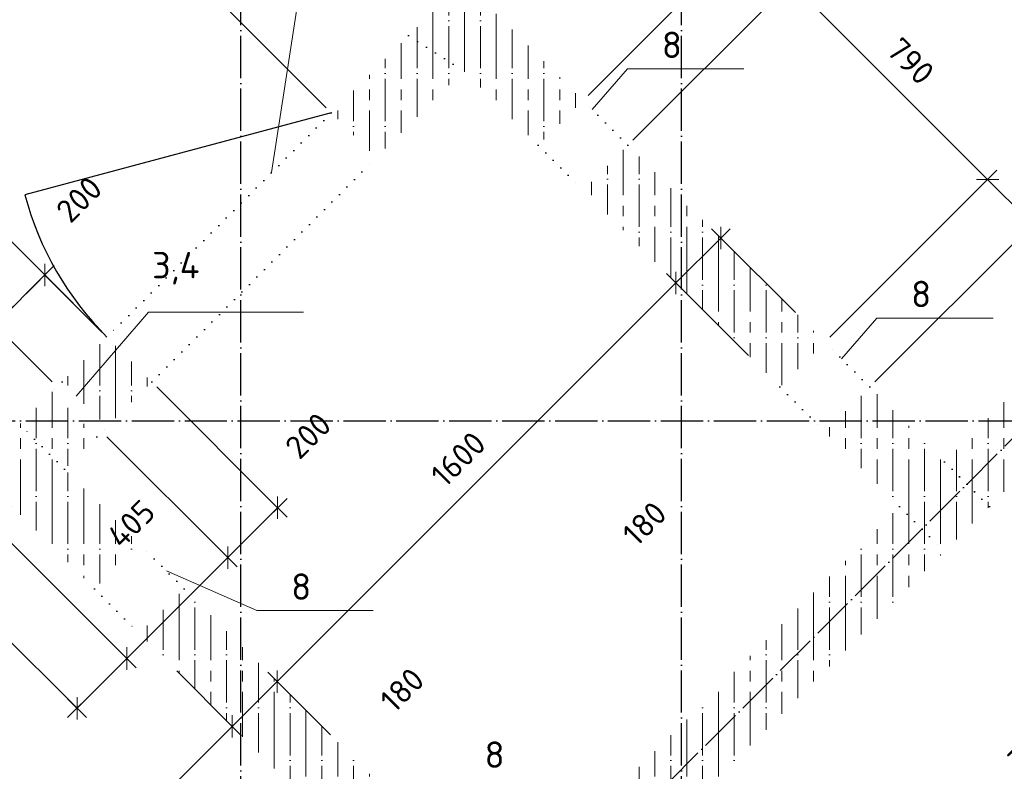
# Model space of a CAD drawing. Header units: millimetres. Extents: x -37663 to 118746, y -2869 to 47508.
# Tile 18 of 54: x 13273 to 16066, y 14205 to 16338. Entities that reach past the tile are written whole.
import ezdxf

# ---------------------------------------------------------------- set-up
doc = ezdxf.new("R2010")
doc.units = ezdxf.units.MM
doc.header["$PDMODE"] = 65
for name, pattern in [('______11', [150, 120, -15, 0, -15]), ('______5', [330, 240, -30, 30, -30]), ('______9', [30, 0, -30])]:
    doc.linetypes.add(name, pattern=pattern)
for name, color, linetype, lineweight in [('Standard', 7, 'Continuous', 25), ('Высотная отметка (окна)', 7, 'Continuous', 13), ('Ограждение_ 2D надпись', 7, 'Continuous', 13), ('Размерная линия_ общее', 7, 'Continuous', 13), ('Стена_ общее', 7, 'Continuous', 35)]:
    doc.layers.add(name, color=color, linetype=linetype, lineweight=lineweight)
doc.layers.add('Осевая линия_ общее', color=7, linetype='______5', lineweight=13, true_color=0xa0a0a0)
doc.styles.add('ISOCPEUR', font='ISOCPEUR')
doc.dimstyles.new('DIMSTYLE_12', dxfattribs={"dimtxt": 66, "dimasz": 75, "dimexe": 0, "dimexo": 0, "dimgap": 33, "dimtad": 0, "dimdec": 0, "dimrnd": 5, "dimzin": 12, "dimdsep": 46, "dimtxsty": 'ISOCPEUR', "dimblk1": 'ALL_ML_STRICH', "dimblk2": 'ALL_ML_STRICH', "dimsah": 1, "dimcen": 0, "dimclrd": 7, "dimclre": 256, "dimclrt": 7, "dimadec": 0, "dimazin": 0, "dimtfac": 1, "dimtdec": 0, "dimtix": 1, "dimtmove": 2, "dimatfit": 3, "dimfxl": 0, "dimtzin": 0, "dimlwd": 0, "dimlwe": -3, "dimarcsym": 0})
doc.dimstyles.new('DIMSTYLE_13', dxfattribs={"dimtxt": 66, "dimasz": 75, "dimexe": 0, "dimexo": 0, "dimgap": 33, "dimtad": 0, "dimdec": 0, "dimrnd": 5, "dimzin": 12, "dimdsep": 46, "dimtxsty": 'ISOCPEUR', "dimblk1": 'ALL_ML_STRICH', "dimblk2": 'ALL_ML_STRICH', "dimsah": 1, "dimcen": 0, "dimclrd": 7, "dimclre": 256, "dimclrt": 7, "dimadec": 0, "dimazin": 0, "dimtfac": 1, "dimtdec": 0, "dimtix": 1, "dimtmove": 2, "dimatfit": 3, "dimfxl": 0, "dimtvp": 1.2, "dimtzin": 0, "dimlwd": 0, "dimlwe": -3, "dimarcsym": 0})
doc.dimstyles.new('DIMSTYLE_3', dxfattribs={"dimtxt": 66, "dimasz": 75, "dimexe": 0, "dimexo": 0, "dimgap": 33, "dimtad": 2, "dimdec": 0, "dimrnd": 5, "dimzin": 12, "dimdsep": 46, "dimtxsty": 'ISOCPEUR', "dimblk1": 'ALL_ML_STRICH', "dimblk2": 'ALL_ML_STRICH', "dimsah": 1, "dimcen": 0, "dimclrd": 7, "dimclre": 256, "dimclrt": 7, "dimadec": 0, "dimazin": 0, "dimtfac": 1, "dimtdec": 0, "dimtix": 1, "dimtmove": 2, "dimatfit": 3, "dimfxl": 0, "dimtzin": 0, "dimlwd": 0, "dimlwe": -3, "dimarcsym": 0})
doc.dimstyles.new('DIMSTYLE_5', dxfattribs={"dimtxt": 66, "dimasz": 75, "dimexe": 0, "dimexo": 0, "dimgap": 33, "dimtad": 2, "dimdec": 0, "dimrnd": 5, "dimzin": 12, "dimdsep": 46, "dimtxsty": 'ISOCPEUR', "dimblk1": 'ALL_ML_STRICH', "dimblk2": 'ALL_ML_STRICH', "dimsah": 1, "dimcen": 0, "dimclrd": 7, "dimclre": 256, "dimclrt": 7, "dimadec": 0, "dimazin": 0, "dimtfac": 1, "dimtdec": 0, "dimtix": 1, "dimtmove": 2, "dimatfit": 3, "dimfxl": 0, "dimtvp": 1.2, "dimtzin": 0, "dimlwd": 0, "dimlwe": -3, "dimarcsym": 0})
pattern_1 = [(90, (0, 0), (-90, 6e-15), [120, -15, 0, -15]), (90, (-45, 6e-15), (-90, 6e-15), [240, -30, 30, -30])]

# ---------------------------------------------------------------- blocks, each defined once
blk = doc.blocks.new('ALL_ML_STRICH')
at = {"color": 0, "linetype": 'ByBlock', "lineweight": -2}
for p, q in [((0, -0.5), (0, 0.5)), ((-1, 0), (0.5, 0)), ((-0.3, -0.3), (0.3, 0.3))]:
    blk.add_line(p, q, dxfattribs=at)
blk = doc.blocks.new('*D166')
at = {"layer": 'DEFPOINTS', "color": 7, "linetype": 'Continuous', "lineweight": 13, "transparency": 33554687}
for p in [(12313, 15506.3), (13520.5, 15437.2), (12951.3, 14868)]:
    blk.add_point(p, dxfattribs=at)
at = {"layer": 'Размерная линия_ общее', "color": 7, "linetype": 'Continuous', "lineweight": -2, "transparency": 33554687}
blk.add_line((12313, 15506.3), (12882.2, 16075.5), dxfattribs=at)
at = {"layer": 'Размерная линия_ общее', "color": 253, "linetype": 'Continuous', "lineweight": -2, "true_color": 0xa0a0a0, "transparency": 33554687}
for p, q in [((13506.4, 15451.3), (12882.2, 16075.5)), ((12937.2, 14882.1), (12313, 15506.3))]:
    blk.add_line(p, q, dxfattribs=at)
at = {"layer": 'Размерная линия_ общее', "color": 7, "linetype": 'Continuous', "lineweight": 13, "transparency": 33554687, "xscale": 75, "yscale": 75, "zscale": 75}
for p, rotation in [((12882.2, 16075.5), 44.99999999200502), ((12313, 15506.3), 224.999999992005)]:
    blk.add_blockref('ALL_ML_STRICH', p, dxfattribs=dict(at, rotation=rotation))
at = {"layer": 'Размерная линия_ общее', "color": 7, "linetype": 'Continuous', "lineweight": 13, "transparency": 33554687, "insert": (12541.2, 15851.9), "char_height": 66, "width": 198, "attachment_point": 5, "rotation": 45, "style": 'ISOCPEUR'}
blk.add_mtext('\\A1;{805}', dxfattribs=at)
blk = doc.blocks.new('*D167')
at = {"layer": 'DEFPOINTS', "color": 7, "linetype": 'Continuous', "lineweight": 13, "transparency": 33554687}
for p in [(12882.2, 16075.5), (14156.9, 16073.6), (13520.5, 15437.2)]:
    blk.add_point(p, dxfattribs=at)
at = {"layer": 'Размерная линия_ общее', "color": 7, "linetype": 'Continuous', "lineweight": -2, "transparency": 33554687}
blk.add_line((12882.2, 16075.5), (13518.6, 16711.9), dxfattribs=at)
at = {"layer": 'Размерная линия_ общее', "color": 253, "linetype": 'Continuous', "lineweight": -2, "true_color": 0xa0a0a0, "transparency": 33554687}
for p, q in [((14142.8, 16087.7), (13518.6, 16711.9)), ((13506.4, 15451.3), (12882.2, 16075.5))]:
    blk.add_line(p, q, dxfattribs=at)
at = {"layer": 'Размерная линия_ общее', "color": 7, "linetype": 'Continuous', "lineweight": 13, "transparency": 33554687, "xscale": 75, "yscale": 75, "zscale": 75}
for p, rotation in [((13518.6, 16711.9), 44.99999999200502), ((12882.2, 16075.5), 224.999999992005)]:
    blk.add_blockref('ALL_ML_STRICH', p, dxfattribs=dict(at, rotation=rotation))
at = {"layer": 'Размерная линия_ общее', "color": 7, "linetype": 'Continuous', "lineweight": 13, "transparency": 33554687, "insert": (13144, 16454.7), "char_height": 66, "width": 198, "attachment_point": 5, "rotation": 45, "style": 'ISOCPEUR'}
blk.add_mtext('\\A1;{900}', dxfattribs=at)
blk = doc.blocks.new('*D168')
at = {"layer": 'DEFPOINTS', "color": 7, "linetype": 'Continuous', "lineweight": 13, "transparency": 33554687}
for p in [(13518.6, 16711.9), (14531.7, 16448.4), (14156.9, 16073.6)]:
    blk.add_point(p, dxfattribs=at)
at = {"layer": 'Размерная линия_ общее', "color": 7, "linetype": 'Continuous', "lineweight": -2, "transparency": 33554687}
blk.add_line((13518.6, 16711.9), (13893.4, 17086.7), dxfattribs=at)
at = {"layer": 'Размерная линия_ общее', "color": 253, "linetype": 'Continuous', "lineweight": -2, "true_color": 0xa0a0a0, "transparency": 33554687}
for p, q in [((14517.5, 16462.5), (13893.4, 17086.7)), ((14142.8, 16087.7), (13518.6, 16711.9))]:
    blk.add_line(p, q, dxfattribs=at)
at = {"layer": 'Размерная линия_ общее', "color": 7, "linetype": 'Continuous', "lineweight": 13, "transparency": 33554687, "xscale": 75, "yscale": 75, "zscale": 75}
for p, rotation in [((13893.4, 17086.7), 44.99999999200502), ((13518.6, 16711.9), 224.999999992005)]:
    blk.add_blockref('ALL_ML_STRICH', p, dxfattribs=dict(at, rotation=rotation))
at = {"layer": 'Размерная линия_ общее', "color": 7, "linetype": 'Continuous', "lineweight": 13, "transparency": 33554687, "insert": (13649.6, 16960.3), "char_height": 66, "width": 198, "attachment_point": 5, "rotation": 45, "style": 'ISOCPEUR'}
blk.add_mtext('\\A1;{530}', dxfattribs=at)
blk = doc.blocks.new('*D192')
at = {"layer": 'DEFPOINTS', "color": 7, "linetype": 'Continuous', "lineweight": 13, "transparency": 33554687}
for p in [(20439.2, 15264.3), (14595.3, 9709.6), (15203, 9101.9)]:
    blk.add_point(p, dxfattribs=at)
at = {"layer": 'Размерная линия_ общее', "color": 253, "linetype": 'Continuous', "lineweight": -2, "true_color": 0xa0a0a0, "transparency": 33554687}
for p, q in [((20453.3, 15250.2), (20902.3, 14801.2)), ((14609.5, 9695.5), (15203, 9101.9))]:
    blk.add_line(p, q, dxfattribs=at)
at = {"layer": 'Размерная линия_ общее', "color": 7, "linetype": 'Continuous', "lineweight": -2, "transparency": 33554687}
blk.add_line((15203, 9101.9), (20902.3, 14801.2), dxfattribs=at)
at = {"layer": 'Размерная линия_ общее', "color": 7, "linetype": 'Continuous', "lineweight": 13, "transparency": 33554687, "xscale": 75, "yscale": 75, "zscale": 75}
for p, rotation in [((20902.3, 14801.2), 44.99999999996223), ((15203, 9101.9), 224.9999999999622)]:
    blk.add_blockref('ALL_ML_STRICH', p, dxfattribs=dict(at, rotation=rotation))
at = {"layer": 'Размерная линия_ общее', "color": 7, "linetype": 'Continuous', "lineweight": 13, "transparency": 33554687, "insert": (17996.3, 12012.6), "char_height": 66, "width": 264, "attachment_point": 5, "rotation": 45, "style": 'ISOCPEUR'}
blk.add_mtext('\\A1;{8060}', dxfattribs=at)
blk = doc.blocks.new('*D197')
at = {"layer": 'DEFPOINTS', "color": 7, "linetype": 'Continuous', "lineweight": 13, "transparency": 33554687}
for p in [(13379.1, 15295.8), (12950, 15219.3), (13126.3, 15043)]:
    blk.add_point(p, dxfattribs=at)
at = {"layer": 'Размерная линия_ общее', "color": 7, "linetype": 'Continuous', "lineweight": -2, "transparency": 33554687}
blk.add_line((12950, 15219.3), (13202.8, 15472.1), dxfattribs=at)
at = {"layer": 'Размерная линия_ общее', "color": 253, "linetype": 'Continuous', "lineweight": -2, "true_color": 0xa0a0a0, "transparency": 33554687}
for p, q in [((13365, 15309.9), (13202.8, 15472.1)), ((13112.2, 15057.1), (12950, 15219.3))]:
    blk.add_line(p, q, dxfattribs=at)
at = {"layer": 'Размерная линия_ общее', "color": 7, "linetype": 'Continuous', "lineweight": 13, "transparency": 33554687, "xscale": 75.00000000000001, "yscale": 75, "zscale": 75}
for p, rotation in [((13202.8, 15472.1), 44.99999999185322), ((12950, 15219.3), 224.9999999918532)]:
    blk.add_blockref('ALL_ML_STRICH', p, dxfattribs=dict(at, rotation=rotation))
at = {"layer": 'Размерная линия_ общее', "color": 7, "linetype": 'Continuous', "lineweight": 13, "transparency": 33554687, "insert": (12971.2, 15763), "char_height": 66, "width": 198, "attachment_point": 5, "rotation": 45, "style": 'ISOCPEUR'}
blk.add_mtext('\\A1;{360}', dxfattribs=at)
blk = doc.blocks.new('*D198')
at = {"layer": 'DEFPOINTS', "color": 7, "linetype": 'Continuous', "lineweight": 13, "transparency": 33554687}
for p in [(13202.8, 15472.1), (13520.5, 15437.2), (13379.1, 15295.8)]:
    blk.add_point(p, dxfattribs=at)
at = {"layer": 'Размерная линия_ общее', "color": 7, "linetype": 'Continuous', "lineweight": -2, "transparency": 33554687}
blk.add_line((13202.8, 15472.1), (13344.2, 15613.5), dxfattribs=at)
at = {"layer": 'Размерная линия_ общее', "color": 253, "linetype": 'Continuous', "lineweight": -2, "true_color": 0xa0a0a0, "transparency": 33554687}
for p, q in [((13506.4, 15451.3), (13344.2, 15613.5)), ((13365, 15309.9), (13202.8, 15472.1))]:
    blk.add_line(p, q, dxfattribs=at)
at = {"layer": 'Размерная линия_ общее', "color": 7, "linetype": 'Continuous', "lineweight": 13, "transparency": 33554687, "xscale": 75.00000000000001, "yscale": 75, "zscale": 75}
for p, rotation in [((13344.2, 15613.5), 44.99999999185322), ((13202.8, 15472.1), 224.9999999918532)]:
    blk.add_blockref('ALL_ML_STRICH', p, dxfattribs=dict(at, rotation=rotation))
at = {"layer": 'Размерная линия_ общее', "color": 7, "linetype": 'Continuous', "lineweight": 13, "transparency": 33554687, "insert": (13441.6, 15828), "char_height": 66, "width": 198, "attachment_point": 5, "rotation": 45, "style": 'ISOCPEUR'}
blk.add_mtext('\\A1;{200}', dxfattribs=at)
blk = doc.blocks.new('*D199')
at = {"layer": 'DEFPOINTS', "color": 7, "linetype": 'Continuous', "lineweight": 13, "transparency": 33554687}
for p in [(13220, 14882.1), (13078.6, 14740.7), (13435.6, 14383.7)]:
    blk.add_point(p, dxfattribs=at)
at = {"layer": 'Размерная линия_ общее', "color": 253, "linetype": 'Continuous', "lineweight": -2, "true_color": 0xa0a0a0, "transparency": 33554687}
for p, q in [((13234.1, 14868), (13577, 14525.1)), ((13092.7, 14726.5), (13435.6, 14383.7))]:
    blk.add_line(p, q, dxfattribs=at)
at = {"layer": 'Размерная линия_ общее', "color": 7, "linetype": 'Continuous', "lineweight": -2, "transparency": 33554687}
blk.add_line((13435.6, 14383.7), (13577, 14525.1), dxfattribs=at)
at = {"layer": 'Размерная линия_ общее', "color": 7, "linetype": 'Continuous', "lineweight": 13, "transparency": 33554687, "xscale": 75, "yscale": 75, "zscale": 75}
for p, rotation in [((13577, 14525.1), 44.99999999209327), ((13435.6, 14383.7), 224.9999999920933)]:
    blk.add_blockref('ALL_ML_STRICH', p, dxfattribs=dict(at, rotation=rotation))
at = {"layer": 'Размерная линия_ общее', "color": 7, "linetype": 'Continuous', "lineweight": 13, "transparency": 33554687, "insert": (13065.6, 14130.8), "char_height": 66, "width": 198, "attachment_point": 5, "rotation": 45, "style": 'ISOCPEUR'}
blk.add_mtext('\\A1;{200}', dxfattribs=at)
blk = doc.blocks.new('*D200')
at = {"layer": 'DEFPOINTS', "color": 7, "linetype": 'Continuous', "lineweight": 13, "transparency": 33554687}
for p in [(13506.4, 15168.5), (13220, 14882.1), (13577, 14525.1)]:
    blk.add_point(p, dxfattribs=at)
at = {"layer": 'Размерная линия_ общее', "color": 253, "linetype": 'Continuous', "lineweight": -2, "true_color": 0xa0a0a0, "transparency": 33554687}
for p, q in [((13520.5, 15154.3), (13863.4, 14811.5)), ((13234.1, 14868), (13577, 14525.1))]:
    blk.add_line(p, q, dxfattribs=at)
at = {"layer": 'Размерная линия_ общее', "color": 7, "linetype": 'Continuous', "lineweight": -2, "transparency": 33554687}
blk.add_line((13577, 14525.1), (13863.4, 14811.5), dxfattribs=at)
at = {"layer": 'Размерная линия_ общее', "color": 7, "linetype": 'Continuous', "lineweight": 13, "transparency": 33554687, "xscale": 75, "yscale": 75, "zscale": 75}
for p, rotation in [((13863.4, 14811.5), 44.99999999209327), ((13577, 14525.1), 224.9999999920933)]:
    blk.add_blockref('ALL_ML_STRICH', p, dxfattribs=dict(at, rotation=rotation))
at = {"layer": 'Размерная линия_ общее', "color": 7, "linetype": 'Continuous', "lineweight": 13, "transparency": 33554687, "insert": (13589.1, 14907.3), "char_height": 66, "width": 198, "attachment_point": 5, "rotation": 45, "style": 'ISOCPEUR'}
blk.add_mtext('\\A1;{405}', dxfattribs=at)
blk = doc.blocks.new('*D201')
at = {"layer": 'DEFPOINTS', "color": 7, "linetype": 'Continuous', "lineweight": 13, "transparency": 33554687}
for p in [(13647.8, 15309.9), (13506.4, 15168.5), (13863.4, 14811.5)]:
    blk.add_point(p, dxfattribs=at)
at = {"layer": 'Размерная линия_ общее', "color": 253, "linetype": 'Continuous', "lineweight": -2, "true_color": 0xa0a0a0, "transparency": 33554687}
for p, q in [((13661.9, 15295.8), (14004.8, 14952.9)), ((13520.5, 15154.3), (13863.4, 14811.5))]:
    blk.add_line(p, q, dxfattribs=at)
at = {"layer": 'Размерная линия_ общее', "color": 7, "linetype": 'Continuous', "lineweight": -2, "transparency": 33554687}
blk.add_line((13863.4, 14811.5), (14004.8, 14952.9), dxfattribs=at)
at = {"layer": 'Размерная линия_ общее', "color": 7, "linetype": 'Continuous', "lineweight": 13, "transparency": 33554687, "xscale": 75, "yscale": 75, "zscale": 75}
for p, rotation in [((14004.8, 14952.9), 44.99999999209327), ((13863.4, 14811.5), 224.9999999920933)]:
    blk.add_blockref('ALL_ML_STRICH', p, dxfattribs=dict(at, rotation=rotation))
at = {"layer": 'Размерная линия_ общее', "color": 7, "linetype": 'Continuous', "lineweight": 13, "transparency": 33554687, "insert": (14091.3, 15157.4), "char_height": 66, "width": 198, "attachment_point": 5, "rotation": 45, "style": 'ISOCPEUR'}
blk.add_mtext('\\A1;{200}', dxfattribs=at)
blk = doc.blocks.new('*D209')
at = {"layer": 'DEFPOINTS', "color": 7, "linetype": 'Continuous', "lineweight": 13, "transparency": 33554687}
for p in [(14993.3, 16910), (14531.7, 16448.4), (14871.1, 16108.9)]:
    blk.add_point(p, dxfattribs=at)
at = {"layer": 'Размерная линия_ общее', "color": 253, "linetype": 'Continuous', "lineweight": -2, "true_color": 0xa0a0a0, "transparency": 33554687}
for p, q in [((14545.8, 16462.5), (14993.3, 16910)), ((14885.2, 16123.1), (15332.7, 16570.6))]:
    blk.add_line(p, q, dxfattribs=at)
at = {"layer": 'Размерная линия_ общее', "color": 7, "linetype": 'Continuous', "lineweight": -2, "transparency": 33554687}
blk.add_line((14993.3, 16910), (15332.7, 16570.6), dxfattribs=at)
at = {"layer": 'Размерная линия_ общее', "color": 7, "linetype": 'Continuous', "lineweight": 13, "transparency": 33554687, "xscale": 75, "yscale": 75, "zscale": 75}
for p, rotation in [((14993.3, 16910), 134.9999999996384), ((15332.7, 16570.6), 314.9999999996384)]:
    blk.add_blockref('ALL_ML_STRICH', p, dxfattribs=dict(at, rotation=rotation))
at = {"layer": 'Размерная линия_ общее', "color": 7, "linetype": 'Continuous', "lineweight": 13, "transparency": 33554687, "insert": (14495.3, 16926.7), "char_height": 66, "width": 198, "attachment_point": 5, "rotation": 315, "style": 'ISOCPEUR'}
blk.add_mtext('\\A1;{480}', dxfattribs=at)
blk = doc.blocks.new('*D210')
at = {"layer": 'DEFPOINTS', "color": 7, "linetype": 'Continuous', "lineweight": 13, "transparency": 33554687}
for p in [(15332.7, 16570.6), (14871.1, 16108.9), (14998.4, 15981.7)]:
    blk.add_point(p, dxfattribs=at)
at = {"layer": 'Размерная линия_ общее', "color": 253, "linetype": 'Continuous', "lineweight": -2, "true_color": 0xa0a0a0, "transparency": 33554687}
for p, q in [((14885.2, 16123.1), (15332.7, 16570.6)), ((15012.5, 15995.8), (15460, 16443.3))]:
    blk.add_line(p, q, dxfattribs=at)
at = {"layer": 'Размерная линия_ общее', "color": 7, "linetype": 'Continuous', "lineweight": -2, "transparency": 33554687}
blk.add_line((15332.7, 16570.6), (15460, 16443.3), dxfattribs=at)
at = {"layer": 'Размерная линия_ общее', "color": 7, "linetype": 'Continuous', "lineweight": 13, "transparency": 33554687, "xscale": 75, "yscale": 75, "zscale": 75}
for p, rotation in [((15332.7, 16570.6), 134.9999999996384), ((15460, 16443.3), 314.9999999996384)]:
    blk.add_blockref('ALL_ML_STRICH', p, dxfattribs=dict(at, rotation=rotation))
at = {"layer": 'Размерная линия_ общее', "color": 7, "linetype": 'Continuous', "lineweight": 13, "transparency": 33554687, "insert": (15925.8, 16678.3), "char_height": 66, "width": 198, "attachment_point": 5, "rotation": 315, "style": 'ISOCPEUR'}
blk.add_mtext('\\A1;{180}', dxfattribs=at)
blk = doc.blocks.new('*D211')
at = {"layer": 'DEFPOINTS', "color": 7, "linetype": 'Continuous', "lineweight": 13, "transparency": 33554687}
for p in [(15460, 16443.3), (14998.4, 15981.7), (15557, 15423)]:
    blk.add_point(p, dxfattribs=at)
at = {"layer": 'Размерная линия_ общее', "color": 253, "linetype": 'Continuous', "lineweight": -2, "true_color": 0xa0a0a0, "transparency": 33554687}
for p, q in [((15012.5, 15995.8), (15460, 16443.3)), ((15571.1, 15437.2), (16018.6, 15884.7))]:
    blk.add_line(p, q, dxfattribs=at)
at = {"layer": 'Размерная линия_ общее', "color": 7, "linetype": 'Continuous', "lineweight": -2, "transparency": 33554687}
blk.add_line((15460, 16443.3), (16018.6, 15884.7), dxfattribs=at)
at = {"layer": 'Размерная линия_ общее', "color": 7, "linetype": 'Continuous', "lineweight": 13, "transparency": 33554687, "xscale": 75, "yscale": 75, "zscale": 75}
for p, rotation in [((15460, 16443.3), 134.9999999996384), ((16018.6, 15884.7), 314.9999999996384)]:
    blk.add_blockref('ALL_ML_STRICH', p, dxfattribs=dict(at, rotation=rotation))
at = {"layer": 'Размерная линия_ общее', "color": 7, "linetype": 'Continuous', "lineweight": 13, "transparency": 33554687, "insert": (15800.3, 16220.3), "char_height": 66, "width": 198, "attachment_point": 5, "rotation": 315, "style": 'ISOCPEUR'}
blk.add_mtext('\\A1;{790}', dxfattribs=at)
blk = doc.blocks.new('*D212')
at = {"layer": 'DEFPOINTS', "color": 7, "linetype": 'Continuous', "lineweight": 13, "transparency": 33554687}
for p in [(16018.6, 15884.7), (15557, 15423), (15684.3, 15295.8)]:
    blk.add_point(p, dxfattribs=at)
at = {"layer": 'Размерная линия_ общее', "color": 253, "linetype": 'Continuous', "lineweight": -2, "true_color": 0xa0a0a0, "transparency": 33554687}
for p, q in [((15571.1, 15437.2), (16018.6, 15884.7)), ((15698.4, 15309.9), (16145.9, 15757.4))]:
    blk.add_line(p, q, dxfattribs=at)
at = {"layer": 'Размерная линия_ общее', "color": 7, "linetype": 'Continuous', "lineweight": -2, "transparency": 33554687}
blk.add_line((16018.6, 15884.7), (16145.9, 15757.4), dxfattribs=at)
at = {"layer": 'Размерная линия_ общее', "color": 7, "linetype": 'Continuous', "lineweight": 13, "transparency": 33554687, "xscale": 75, "yscale": 75, "zscale": 75}
for p, rotation in [((16018.6, 15884.7), 134.9999999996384), ((16145.9, 15757.4), 314.9999999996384)]:
    blk.add_blockref('ALL_ML_STRICH', p, dxfattribs=dict(at, rotation=rotation))
at = {"layer": 'Размерная линия_ общее', "color": 7, "linetype": 'Continuous', "lineweight": 13, "transparency": 33554687, "insert": (16175.6, 15409.1), "char_height": 66, "width": 198, "attachment_point": 5, "rotation": 315, "style": 'ISOCPEUR'}
blk.add_mtext('\\A1;{180}', dxfattribs=at)
blk = doc.blocks.new('*D238')
at = {"layer": 'DEFPOINTS', "color": 7, "linetype": 'Continuous', "lineweight": 13, "transparency": 33554687}
for p in [(13704.4, 14503.8), (11823.5, 12622.9), (11994.9, 12451.4)]:
    blk.add_point(p, dxfattribs=at)
at = {"layer": 'Размерная линия_ общее', "color": 253, "linetype": 'Continuous', "lineweight": -2, "true_color": 0xa0a0a0, "transparency": 33554687}
for p, q in [((13718.5, 14489.7), (13875.9, 14332.3)), ((11837.6, 12608.8), (11994.9, 12451.4))]:
    blk.add_line(p, q, dxfattribs=at)
at = {"layer": 'Размерная линия_ общее', "color": 7, "linetype": 'Continuous', "lineweight": -2, "transparency": 33554687}
blk.add_line((11994.9, 12451.4), (13875.9, 14332.3), dxfattribs=at)
at = {"layer": 'Размерная линия_ общее', "color": 7, "linetype": 'Continuous', "lineweight": 13, "transparency": 33554687, "xscale": 75, "yscale": 75, "zscale": 75}
for p, rotation in [((13875.9, 14332.3), 44.99999999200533), ((11994.9, 12451.4), 224.9999999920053)]:
    blk.add_blockref('ALL_ML_STRICH', p, dxfattribs=dict(at, rotation=rotation))
at = {"layer": 'Размерная линия_ общее', "color": 7, "linetype": 'Continuous', "lineweight": 13, "transparency": 33554687, "insert": (12462.8, 13091.8), "char_height": 66, "width": 264, "attachment_point": 5, "rotation": 45, "style": 'ISOCPEUR'}
blk.add_mtext('\\A1;{2660}', dxfattribs=at)
blk = doc.blocks.new('*D239')
at = {"layer": 'DEFPOINTS', "color": 7, "linetype": 'Continuous', "lineweight": 13, "transparency": 33554687}
for p in [(13704.4, 14503.8), (13875.9, 14332.3), (14140.3, 14322.4)]:
    blk.add_point(p, dxfattribs=at)
at = {"layer": 'Размерная линия_ общее', "color": 253, "linetype": 'Continuous', "lineweight": -2, "true_color": 0xa0a0a0, "transparency": 33554687}
for p, q in [((13718.5, 14489.7), (13875.9, 14332.3)), ((14154.5, 14308.3), (14003.1, 14459.6))]:
    blk.add_line(p, q, dxfattribs=at)
at = {"layer": 'Размерная линия_ общее', "color": 7, "linetype": 'Continuous', "lineweight": -2, "transparency": 33554687}
blk.add_line((13875.9, 14332.3), (14003.1, 14459.6), dxfattribs=at)
at = {"layer": 'Размерная линия_ общее', "color": 7, "linetype": 'Continuous', "lineweight": 13, "transparency": 33554687, "xscale": 75, "yscale": 75, "zscale": 75}
for p, rotation in [((14003.1, 14459.6), 44.99999999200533), ((13875.9, 14332.3), 224.9999999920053)]:
    blk.add_blockref('ALL_ML_STRICH', p, dxfattribs=dict(at, rotation=rotation))
at = {"layer": 'Размерная линия_ общее', "color": 7, "linetype": 'Continuous', "lineweight": 13, "transparency": 33554687, "insert": (14357.8, 14436), "char_height": 66, "width": 198, "attachment_point": 5, "rotation": 45, "style": 'ISOCPEUR'}
blk.add_mtext('\\A1;{180}', dxfattribs=at)
blk = doc.blocks.new('*D240')
at = {"layer": 'DEFPOINTS', "color": 7, "linetype": 'Continuous', "lineweight": 13, "transparency": 33554687}
for p in [(15354.3, 15371.2), (14003.1, 14459.6), (14140.3, 14322.4)]:
    blk.add_point(p, dxfattribs=at)
at = {"layer": 'Размерная линия_ общее', "color": 7, "linetype": 'Continuous', "lineweight": -2, "transparency": 33554687}
blk.add_line((14003.1, 14459.6), (15134.5, 15591), dxfattribs=at)
at = {"layer": 'Размерная линия_ общее', "color": 253, "linetype": 'Continuous', "lineweight": -2, "true_color": 0xa0a0a0, "transparency": 33554687}
for p, q in [((15340.2, 15385.3), (15134.5, 15591)), ((14154.5, 14308.3), (14003.1, 14459.6))]:
    blk.add_line(p, q, dxfattribs=at)
at = {"layer": 'Размерная линия_ общее', "color": 7, "linetype": 'Continuous', "lineweight": 13, "transparency": 33554687, "xscale": 75, "yscale": 75, "zscale": 75}
for p, rotation in [((15134.5, 15591), 44.99999999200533), ((14003.1, 14459.6), 224.9999999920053)]:
    blk.add_blockref('ALL_ML_STRICH', p, dxfattribs=dict(at, rotation=rotation))
at = {"layer": 'Размерная линия_ общее', "color": 7, "linetype": 'Continuous', "lineweight": 13, "transparency": 33554687, "insert": (14517.1, 15091), "char_height": 66, "width": 264, "attachment_point": 5, "rotation": 45, "style": 'ISOCPEUR'}
blk.add_mtext('\\A1;{1600}', dxfattribs=at)
blk = doc.blocks.new('*D241')
at = {"layer": 'DEFPOINTS', "color": 7, "linetype": 'Continuous', "lineweight": 13, "transparency": 33554687}
for p in [(15134.5, 15591), (15487.6, 15492.4), (15354.3, 15371.2)]:
    blk.add_point(p, dxfattribs=at)
at = {"layer": 'Размерная линия_ общее', "color": 7, "linetype": 'Continuous', "lineweight": -2, "transparency": 33554687}
blk.add_line((15134.5, 15591), (15261.8, 15718.3), dxfattribs=at)
at = {"layer": 'Размерная линия_ общее', "color": 253, "linetype": 'Continuous', "lineweight": -2, "true_color": 0xa0a0a0, "transparency": 33554687}
for p, q in [((15473.5, 15506.6), (15261.8, 15718.3)), ((15340.2, 15385.3), (15134.5, 15591))]:
    blk.add_line(p, q, dxfattribs=at)
at = {"layer": 'Размерная линия_ общее', "color": 7, "linetype": 'Continuous', "lineweight": 13, "transparency": 33554687, "xscale": 75, "yscale": 75, "zscale": 75}
for p, rotation in [((15261.8, 15718.3), 44.99999999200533), ((15134.5, 15591), 224.9999999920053)]:
    blk.add_blockref('ALL_ML_STRICH', p, dxfattribs=dict(at, rotation=rotation))
at = {"layer": 'Размерная линия_ общее', "color": 7, "linetype": 'Continuous', "lineweight": 13, "transparency": 33554687, "insert": (15045.3, 14907.9), "char_height": 66, "width": 198, "attachment_point": 5, "rotation": 45, "style": 'ISOCPEUR'}
blk.add_mtext('\\A1;{180}', dxfattribs=at)
blk = doc.blocks.new('СЛОЖНЫЙ_ОБЪЕКТ_1')
at = {"layer": 'Осевая линия_ общее', "color": 253, "linetype": '______11', "lineweight": -3, "true_color": 0xa0a0a0, "transparency": 33554687}
for p, q in [((13900, -2590), (13900, 47490)), ((15150, -2590), (15150, 40000)), ((3543.2, 2603.2), (20704.7, 19764.7)), ((-2770, 15200), (26050, 15200))]:
    blk.add_line(p, q, dxfattribs=at)
blk = doc.blocks.new('*D258')
at = {"layer": 'DEFPOINTS', "color": 7, "linetype": 'Continuous', "lineweight": 13, "transparency": 33554687}
for p in [(15267.1, 20436.4), (9040, 15264.9), (9567.8, 14737.2)]:
    blk.add_point(p, dxfattribs=at)
at = {"layer": 'Размерная линия_ общее', "color": 7, "linetype": 'Continuous', "lineweight": -2, "transparency": 33554687}
blk.add_line((9040, 15264.9), (14739.3, 20964.2), dxfattribs=at)
at = {"layer": 'Размерная линия_ общее', "color": 253, "linetype": 'Continuous', "lineweight": -2, "true_color": 0xa0a0a0, "transparency": 33554687}
for p, q in [((15196.4, 20507.1), (14739.3, 20964.2)), ((9497.1, 14807.9), (9040, 15264.9))]:
    blk.add_line(p, q, dxfattribs=at)
at = {"layer": 'Размерная линия_ общее', "color": 7, "linetype": 'Continuous', "lineweight": 13, "transparency": 33554687, "xscale": 75, "yscale": 75, "zscale": 75}
for p, rotation in [((14739.3, 20964.2), 44.99999999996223), ((9040, 15264.9), 224.9999999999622)]:
    blk.add_blockref('ALL_ML_STRICH', p, dxfattribs=dict(at, rotation=rotation))
at = {"layer": 'Размерная линия_ общее', "color": 7, "linetype": 'Continuous', "lineweight": 13, "transparency": 33554687, "insert": (11833.3, 18175.6), "char_height": 66, "width": 264, "attachment_point": 5, "rotation": 45, "style": 'ISOCPEUR'}
blk.add_mtext('\\A1;{8060}', dxfattribs=at)
blk = doc.blocks.new('*D336')
at = {"layer": 'DEFPOINTS', "color": 7, "linetype": 'Continuous', "lineweight": 13, "transparency": 33554687}
for p in [(18385.4, 17318.1), (13994.3, 12927), (14714.4, 12206.9)]:
    blk.add_point(p, dxfattribs=at)
at = {"layer": 'Размерная линия_ общее', "color": 253, "linetype": 'Continuous', "lineweight": -2, "true_color": 0xa0a0a0, "transparency": 33554687}
for p, q in [((18399.6, 17304), (19105.5, 16598)), ((14008.4, 12912.8), (14714.4, 12206.9))]:
    blk.add_line(p, q, dxfattribs=at)
at = {"layer": 'Размерная линия_ общее', "color": 7, "linetype": 'Continuous', "lineweight": -2, "transparency": 33554687}
blk.add_line((14714.4, 12206.9), (19105.5, 16598), dxfattribs=at)
at = {"layer": 'Размерная линия_ общее', "color": 7, "linetype": 'Continuous', "lineweight": 13, "transparency": 33554687, "xscale": 75, "yscale": 75, "zscale": 75}
for p, rotation in [((19105.5, 16598), 44.99999999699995), ((14714.4, 12206.9), 224.9999999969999)]:
    blk.add_blockref('ALL_ML_STRICH', p, dxfattribs=dict(at, rotation=rotation))
at = {"layer": 'Размерная линия_ общее', "color": 7, "linetype": 'Continuous', "lineweight": 13, "transparency": 33554687, "insert": (16858.3, 14468.1), "char_height": 66, "width": 264, "attachment_point": 5, "rotation": 45, "style": 'ISOCPEUR'}
blk.add_mtext('\\A1;{6210}', dxfattribs=at)
blk = doc.blocks.new('*D344')
at = {"layer": 'DEFPOINTS', "color": 7, "linetype": 'Continuous', "lineweight": 13, "transparency": 33554687}
for p in [(16854.5, 15787.2), (14637.8, 13570.4), (15097.3, 13110.9)]:
    blk.add_point(p, dxfattribs=at)
at = {"layer": 'Размерная линия_ общее', "color": 253, "linetype": 'Continuous', "lineweight": -2, "true_color": 0xa0a0a0, "transparency": 33554687}
for p, q in [((16868.7, 15773.1), (17314.1, 15327.7)), ((14651.9, 13556.3), (15097.3, 13110.9))]:
    blk.add_line(p, q, dxfattribs=at)
at = {"layer": 'Размерная линия_ общее', "color": 7, "linetype": 'Continuous', "lineweight": -2, "transparency": 33554687}
blk.add_line((15097.3, 13110.9), (17314.1, 15327.7), dxfattribs=at)
at = {"layer": 'Размерная линия_ общее', "color": 7, "linetype": 'Continuous', "lineweight": 13, "transparency": 33554687, "xscale": 75, "yscale": 75, "zscale": 75}
for p, rotation in [((17314.1, 15327.7), 45.00000000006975), ((15097.3, 13110.9), 225.0000000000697)]:
    blk.add_blockref('ALL_ML_STRICH', p, dxfattribs=dict(at, rotation=rotation))
at = {"layer": 'Размерная линия_ общее', "color": 7, "linetype": 'Continuous', "lineweight": 13, "transparency": 33554687, "insert": (16154, 14285), "char_height": 66, "width": 264, "attachment_point": 5, "rotation": 45, "style": 'ISOCPEUR'}
blk.add_mtext('\\A1;{3135}', dxfattribs=at)

msp = doc.modelspace()

# ---------------------------------------------------------------- hatches: boundary and pattern name
at = {"layer": 'Стена_ общее', "linetype": 'Continuous', "lineweight": 18, "transparency": 33554687}
h = msp.add_hatch(dxfattribs=at)
h.set_pattern_fill('__________541', scale=30, style=0, pattern_type=2)
h.set_pattern_definition(pattern_1)
h.paths.add_polyline_path([(14531.7, 16193.8), (14743.8, 15981.7), (14871.1, 16108.9), (14531.7, 16448.4), (14376.1, 16292.8)], flags=0)
h = msp.add_hatch(dxfattribs=at)
h.set_pattern_fill('__________541', scale=30, style=0, pattern_type=2)
h.set_pattern_definition(pattern_1)
h.paths.add_polyline_path([(14284.2, 15946.3), (14531.7, 16193.8), (14376.1, 16292.8), (14156.9, 16073.6)], flags=0)
h = msp.add_hatch(dxfattribs=at)
h.set_pattern_fill('__________541', scale=30, style=0, pattern_type=2)
h.set_pattern_definition(pattern_1)
h.paths.add_polyline_path([(14871.1, 15854.4), (15429.7, 15295.8), (15557, 15423), (14998.4, 15981.7)], flags=0)
h = msp.add_hatch(dxfattribs=at)
h.set_pattern_fill('__________541', scale=30, style=0, pattern_type=2)
h.set_pattern_definition(pattern_1)
h.paths.add_polyline_path([(16727.3, 15914.5), (15896.4, 15083.6), (16023.7, 14956.4), (16780.3, 15713), (16744.9, 15748.3), (16773.2, 15776.6), (16808.6, 15741.2), (16854.5, 15787.2)], flags=0)
h = msp.add_hatch(dxfattribs=at)
h.set_pattern_fill('__________541', scale=30, style=0, pattern_type=2)
h.set_pattern_definition(pattern_1)
h.paths.add_polyline_path([(13520.5, 15437.2), (13393.2, 15309.9), (13520.5, 15182.6), (13647.8, 15309.9)], flags=0)
h = msp.add_hatch(dxfattribs=at)
h.set_pattern_fill('__________541', scale=30, style=0, pattern_type=2)
h.set_pattern_definition(pattern_1)
h.paths.add_polyline_path([(13400.3, 15062.4), (13492.2, 15154.3), (13365, 15281.6), (13273, 15189.7)], flags=0)
h = msp.add_hatch(dxfattribs=at)
h.set_pattern_fill('__________541', scale=30, style=0, pattern_type=2)
h.set_pattern_definition(pattern_1)
h.paths.add_polyline_path([(15684.3, 15295.8), (15557, 15168.5), (15896.4, 14829.1), (16023.7, 14956.4)], flags=0)
h = msp.add_hatch(dxfattribs=at)
h.set_pattern_fill('__________541', scale=30, style=0, pattern_type=2)
h.set_pattern_definition(pattern_1)
h.paths.add_polyline_path([(13612.4, 14850.3), (13273, 15189.7), (13145.8, 15062.4), (13485.2, 14723)], flags=0)
h = msp.add_hatch(dxfattribs=at)
h.set_pattern_fill('__________541', scale=30, style=0, pattern_type=2)
h.set_pattern_definition(pattern_1)
h.paths.add_polyline_path([(15769.1, 14956.4), (14510.5, 13697.7), (14637.8, 13570.4), (15896.4, 14829.1)], flags=0)
h = msp.add_hatch(dxfattribs=at)
h.set_pattern_fill('__________541', scale=30, style=0, pattern_type=2)
h.set_pattern_definition(pattern_1)
h.paths.add_polyline_path([(14298.3, 14164.4), (13739.7, 14723), (13612.4, 14595.7), (14171.1, 14037.1)], flags=0)

# ---------------------------------------------------------------- linework, layer by layer
at = {"layer": 'Высотная отметка (окна)', "color": 7, "linetype": 'Continuous', "lineweight": 13, "transparency": 33554687}
for points in [[(13987.5, 15904.2), (14242.7, 17556.4), (16802.7, 17556.4)], [(14078.3, 15507.9), (13638.3, 15507.9), (13433.1, 15270)]]:
    msp.add_lwpolyline(points, dxfattribs=at)
at = {"layer": 'Ограждение_ 2D надпись', "color": 7, "linetype": 'Continuous', "lineweight": 13, "transparency": 33554687}
for points in [[(14897.2, 16082.9), (14996.9, 16198.5), (15326.9, 16198.5)], [(15604.3, 15375.8), (15704, 15491.3), (16034, 15491.3)], [(13689.3, 14773.4), (13945.5, 14660.9), (14275.5, 14660.9)]]:
    msp.add_lwpolyline(points, dxfattribs=at)
at = {"layer": 'Стена_ общее', "color": 7, "linetype": '______9', "lineweight": -3, "transparency": 33554687}
for p, q in [((14376.1, 16292.8), (14531.7, 16193.8)), ((14998.4, 15981.7), (14871.1, 16108.9)), ((14998.4, 15981.7), (14871.1, 16108.9)), ((14156.9, 16073.6), (13520.5, 15437.2)), ((14156.9, 16073.6), (13520.5, 15437.2)), ((14743.8, 15981.7), (14871.1, 15854.4)), ((14743.8, 15981.7), (14871.1, 15854.4)), ((13647.8, 15309.9), (14284.2, 15946.3)), ((13647.8, 15309.9), (14284.2, 15946.3)), ((15684.3, 15295.8), (15557, 15423)), ((15684.3, 15295.8), (15557, 15423)), ((13393.2, 15309.9), (13365, 15281.6)), ((13393.2, 15309.9), (13365, 15281.6)), ((13393.2, 15309.9), (13365, 15281.6)), ((15429.7, 15295.8), (15557, 15168.5)), ((15429.7, 15295.8), (15557, 15168.5)), ((13400.3, 15062.4), (13273, 15189.7)), ((13492.2, 15154.3), (13520.5, 15182.6)), ((13492.2, 15154.3), (13520.5, 15182.6)), ((13492.2, 15154.3), (13520.5, 15182.6)), ((16023.7, 14956.4), (15896.4, 15083.6)), ((15896.4, 15083.6), (16023.7, 14956.4)), ((13145.8, 15062.4), (13273, 14935.1)), ((15769.1, 14956.4), (15896.4, 14829.1)), ((13739.7, 14723), (13612.4, 14850.3)), ((13739.7, 14723), (13612.4, 14850.3)), ((13485.2, 14723), (13612.4, 14595.7)), ((13485.2, 14723), (13612.4, 14595.7))]:
    msp.add_line(p, q, dxfattribs=at)
at = {"layer": 'Стена_ общее', "color": 7, "linetype": 'Continuous', "lineweight": 25, "transparency": 33554687}
msp.add_line((14156.9, 16073.6), (13287.6, 15840.7), dxfattribs=at)
msp.add_arc((14156.9, 16073.6), 900, 195, 225, dxfattribs=at)

# ---------------------------------------------------------------- block references
at = {"layer": 'Осевая линия_ общее', "color": 253, "linetype": '______11', "lineweight": -3, "true_color": 0xa0a0a0, "transparency": 33554687}
msp.add_blockref('СЛОЖНЫЙ_ОБЪЕКТ_1', (0, 0), dxfattribs=at)

# ---------------------------------------------------------------- texts
at = {"layer": 'Standard', "color": 7, "linetype": 'Continuous', "lineweight": 25, "transparency": 33554687, "char_height": 75, "attachment_point": 7, "style": 'ISOCPEUR'}
for s, insert, width in [('\\A1;{\\fISOCPEUR|i0|b0;\\H75.000000;\\W1.000000;\\C7;8}\\P', (15094.7, 16229.2), 81.667), ('\\A1;{\\fISOCPEUR|i0|b0;\\H75.000000;\\W1.000000;\\C7;3,4}\\P', (13648.6, 15586.5), 172.591), ('\\A1;{\\fISOCPEUR|i0|b0;\\H75.000000;\\W1.000000;\\C7;8}\\P', (15801.8, 15522), 81.667), ('\\A1;{\\fISOCPEUR|i0|b0;\\H75.000000;\\W1.000000;\\C7;8}\\P', (14043.3, 14691.6), 81.667), ('\\A1;{\\fISOCPEUR|i0|b0;\\H75.000000;\\W1.000000;\\C7;8}\\P', (14591.8, 14214.7), 81.667)]:
    msp.add_mtext(s, dxfattribs=dict(at, insert=insert, width=width))

# ---------------------------------------------------------------- dimensions: what is measured, and where the dimension line sits
at = {"layer": 'Размерная линия_ общее', "color": 7, "linetype": 'Continuous', "lineweight": 13, "transparency": 33554687}
for base, p1, p2, angle, dimstyle, picture, middle in [((14739.3, 20964.2), (9497.1, 14807.9), (15196.4, 20507.1), 45, 'DIMSTYLE_3', '*D258', (11833.3, 18175.6)), ((19105.5, 16598), (14008.4, 12912.8), (18399.6, 17304), 45, 'DIMSTYLE_3', '*D336', (16858.3, 14468.1)), ((13893.4, 17086.7), (14142.8, 16087.7), (14517.5, 16462.5), 45, 'DIMSTYLE_3', '*D168', (13649.6, 16960.3)), ((15332.7, 16570.6), (14545.8, 16462.5), (14885.2, 16123.1), 315, 'DIMSTYLE_12', '*D209', (14495.3, 16926.7)), ((15460, 16443.3), (14885.2, 16123.1), (15012.5, 15995.8), 315, 'DIMSTYLE_5', '*D210', (15925.8, 16678.3)), ((13518.6, 16711.9), (13506.4, 15451.3), (14142.8, 16087.7), 45, 'DIMSTYLE_3', '*D167', (13144, 16454.7)), ((16018.6, 15884.7), (15012.5, 15995.8), (15571.1, 15437.2), 315, 'DIMSTYLE_3', '*D211', (15800.3, 16220.3)), ((12882.2, 16075.5), (12937.2, 14882.1), (13506.4, 15451.3), 45, 'DIMSTYLE_3', '*D166', (12541.2, 15851.9)), ((13344.2, 15613.5), (13365, 15309.9), (13506.4, 15451.3), 45, 'DIMSTYLE_3', '*D198', (13441.6, 15828)), ((16145.9, 15757.4), (15571.1, 15437.2), (15698.4, 15309.9), 315, 'DIMSTYLE_13', '*D212', (16175.6, 15409.1)), ((13202.8, 15472.1), (13112.2, 15057.1), (13365, 15309.9), 45, 'DIMSTYLE_3', '*D197', (12971.2, 15763)), ((17314.1, 15327.7), (14651.9, 13556.3), (16868.7, 15773.1), 45, 'DIMSTYLE_3', '*D344', (16154, 14285)), ((15261.8, 15718.3), (15340.2, 15385.3), (15473.5, 15506.6), 45, 'DIMSTYLE_13', '*D241', (15045.3, 14907.9)), ((15134.5, 15591), (14154.5, 14308.3), (15340.2, 15385.3), 45, 'DIMSTYLE_3', '*D240', (14517.1, 15091)), ((14004.8, 14952.9), (13520.5, 15154.3), (13661.9, 15295.8), 45, 'DIMSTYLE_3', '*D201', (14091.3, 15157.4)), ((20902.3, 14801.2), (14609.5, 9695.5), (20453.3, 15250.2), 45, 'DIMSTYLE_3', '*D192', (17996.3, 12012.6)), ((13863.4, 14811.5), (13234.1, 14868), (13520.5, 15154.3), 45, 'DIMSTYLE_3', '*D200', (13589.1, 14907.3)), ((13577, 14525.1), (13092.7, 14726.5), (13234.1, 14868), 45, 'DIMSTYLE_3', '*D199', (13065.6, 14130.8)), ((14003.1, 14459.6), (13718.5, 14489.7), (14154.5, 14308.3), 45, 'DIMSTYLE_13', '*D239', (14357.8, 14436)), ((13875.9, 14332.3), (11837.6, 12608.8), (13718.5, 14489.7), 45, 'DIMSTYLE_3', '*D238', (12462.8, 13091.8))]:
    dim = msp.add_linear_dim(base=base, p1=p1, p2=p2, angle=angle, dimstyle=dimstyle, override={"dimpost": '<>', "dimclrd": 7, "dimclre": 253, "dimclrt": 7, "dimlwd": 0, "dimlwe": 65533}, dxfattribs=at)
    dim.commit()
    dim.dimension.update_dxf_attribs({"geometry": picture, "text_midpoint": middle, "dimtype": 160})

doc.saveas('drawing.dxf')
